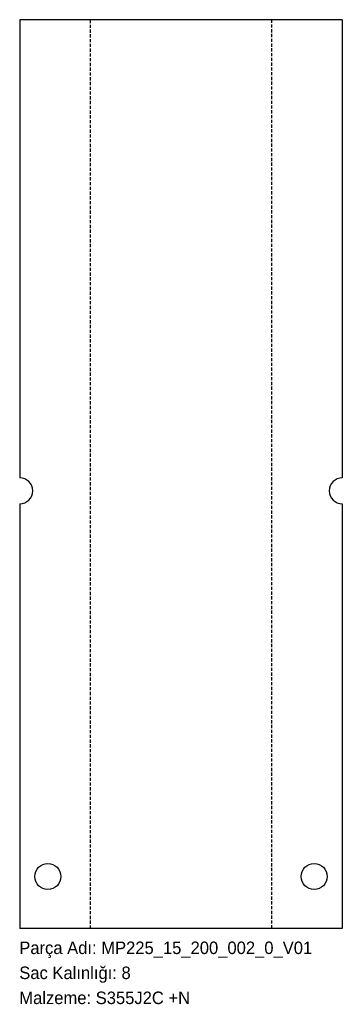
# Model space of a CAD drawing. Header units: millimetres. Extents: x 0 to 310, y -72 to 872.
import ezdxf

# ---------------------------------------------------------------- set-up
doc = ezdxf.new("R2010")
doc.units = ezdxf.units.MM
for name, pattern in [('SLD-Katı', [0]), ('SLD-Kesik', [4.572, 3.048, -1.524]), ('SLD-Sürekli', [0])]:
    doc.linetypes.add(name, pattern=pattern)
doc.layers.add('METIN', color=96, linetype='SLD-Katı')
doc.styles.add('SLDTEXTSTYLE0', font='ARIAL.TTF', dxfattribs={"width": 0.948, "bigfont": 'bigfont'})
doc.styles.add('SLDTEXTSTYLE1', font='ARIAL.TTF', dxfattribs={"width": 0.948})

msp = doc.modelspace()

# ---------------------------------------------------------------- linework, layer by layer
at = {"color": 7, "linetype": 'SLD-Sürekli', "lineweight": 25}
for p, q in [((0.4, 872.4), (0.4, 432.9)), ((309.82, 872.4), (0.4, 872.4)), ((309.82, 872.4), (309.82, 432.9)), ((0.4, 407.9), (0.4, 0.4)), ((309.82, 407.9), (309.82, 0.4)), ((309.82, 0.4), (0.4, 0.4))]:
    msp.add_line(p, q, dxfattribs=at)
at = {"color": 7, "linetype": 'SLD-Kesik'}
for p, q in [((68.25, 0.4), (68.25, 872.4)), ((241.96, 872.4), (241.96, 0.4))]:
    msp.add_line(p, q, dxfattribs=at)
at = {"color": 7, "linetype": 'SLD-Sürekli', "lineweight": 25}
for centre in [(27.4, 50.4), (282.82, 50.4)]:
    msp.add_circle(centre, 12.5, dxfattribs=at)
for centre, start, end in [((0.4, 420.4), 270, 90), ((309.82, 420.4), 90, 270)]:
    msp.add_arc(centre, 12.5, start, end, dxfattribs=at)

# ---------------------------------------------------------------- texts
at = {"layer": 'METIN', "char_height": 12, "attachment_point": 1}
for s, insert, style in [('Parça Adı: MP225_15_200_002_0_V01', (0, -12.03), 'SLDTEXTSTYLE0'), ('Sac Kalınlığı: 8', (0, -36.03), 'SLDTEXTSTYLE0'), ('Malzeme: S355J2C +N', (0, -60.03), 'SLDTEXTSTYLE1')]:
    msp.add_mtext(s, dxfattribs=dict(at, insert=insert, style=style))

doc.saveas('drawing.dxf')
